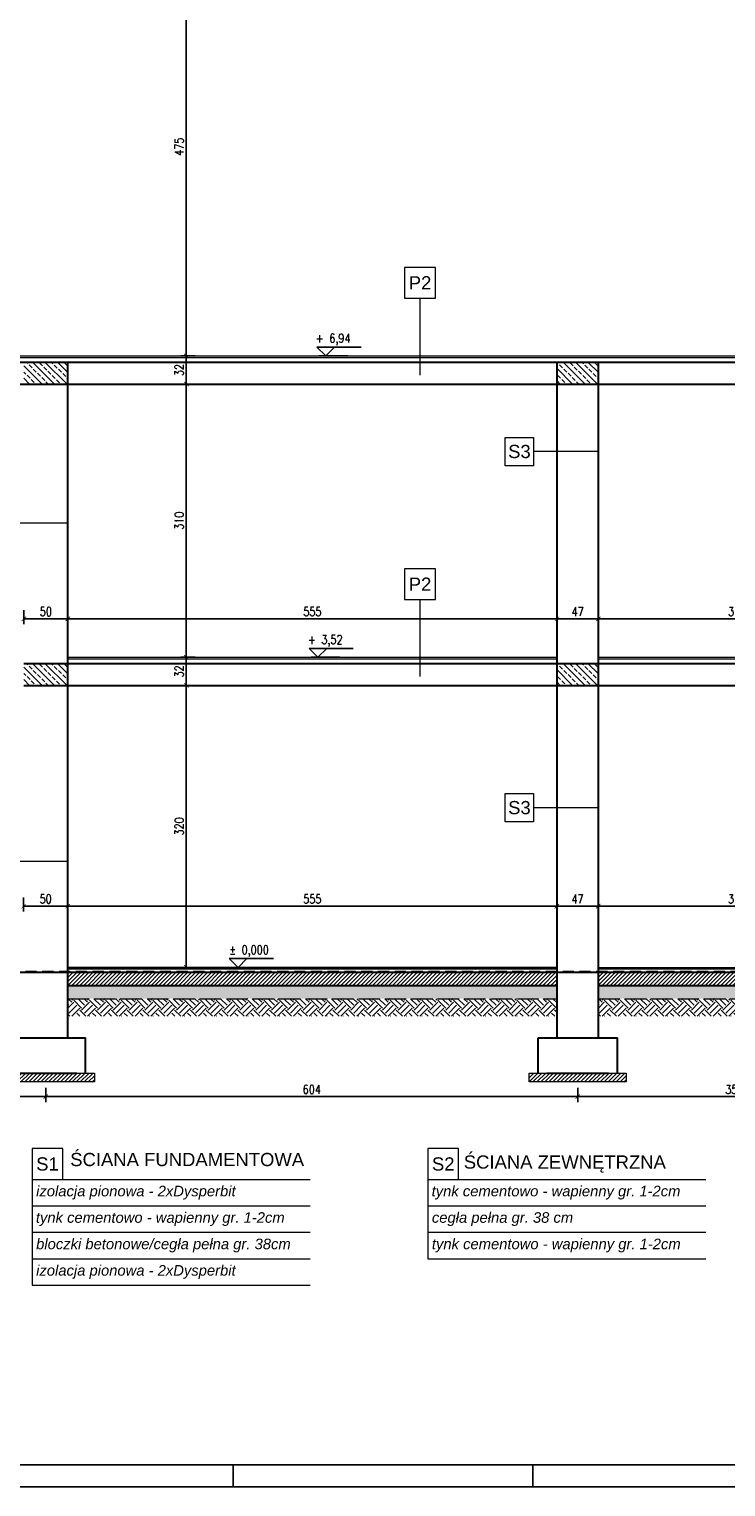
# Model space of a CAD drawing. Header units: millimetres. Extents: x 0 to 111311, y -48878 to -25280.
# Tile 14 of 161: x 71222 to 72013, y -43885 to -42230. Entities that reach past the tile are written whole.
import ezdxf
from ezdxf.enums import TextEntityAlignment as Align

# ---------------------------------------------------------------- set-up
doc = ezdxf.new("R2010")
doc.units = ezdxf.units.MM
for name, pattern in [('ACAD_ISO02W100', [15, 12, -3]), ('DASHED', [19.05, 12.7, -6.35]), ('DASHED2', [9.525, 6.35, -3.175])]:
    doc.linetypes.add(name, pattern=pattern)
doc.layers.get('Defpoints').update_dxf_attribs({"color": 30})
for name, color, linetype, lineweight in [('0.05', 74, 'Continuous', 5), ('J wymiary', 1, 'Continuous', 9), ('kreskowanie', 250, 'Continuous', 9), ('OPIS', 7, 'Continuous', 5), ('sciany', 252, 'Continuous', 30)]:
    doc.layers.add(name, color=color, linetype=linetype, lineweight=lineweight)
doc.layers.add('e-cad_cienkie', color=1, linetype='Continuous')
doc.layers.add('e-cad_opisy', color=7, linetype='Continuous')
doc.layers.add('HATCH', color=7, linetype='Continuous', lineweight=5, true_color=0x6e6e6e)
doc.styles.add('e-cad_1', font='simplex.shx', dxfattribs={"width": 0.8})
doc.styles.get("Standard").update_dxf_attribs({"font": 'arial.ttf'})
doc.dimstyles.new('e-cad_1_50_[cm]', dxfattribs={"dimscale": 5, "dimtxt": 2, "dimasz": 1, "dimexe": 1.25, "dimexo": 0.625, "dimtad": 1, "dimdec": 0, "dimrnd": 0.1, "dimzin": 1, "dimtxsty": 'e-cad_1', "dimblk": 'ARCHTICK', "dimcen": 2.5, "dimclrd": 7, "dimclre": 7, "dimclrt": 7, "dimadec": 0, "dimazin": 0, "dimtfac": 1, "dimtmove": 1, "dimatfit": 3, "dimldrblk": 'OBLIQUE', "dimfxl": 2, "dimfxlon": 1, "dimarcsym": 0})

# ---------------------------------------------------------------- blocks, each defined once
blk = doc.blocks.new('_ArchTick')
at = {"color": 0, "linetype": 'ByBlock', "const_width": 0.15}
blk.add_lwpolyline([(-0.5, -0.5), (0.5, 0.5)], dxfattribs=at)
blk = doc.blocks.new('*D1949')
at = {"layer": 'Defpoints', "color": 0, "ltscale": 2}
for p in [(71400.8, -42975.2), (71489.3, -42975.2), (71489.3, -43295.2)]:
    blk.add_point(p, dxfattribs=at)
at = {"layer": 'J wymiary', "color": 7, "lineweight": -2, "ltscale": 2}
for p, q in [((71410.8, -42975.2), (71394.5, -42975.2)), ((71400.8, -43295.2), (71400.8, -42975.2)), ((71410.8, -43295.2), (71394.5, -43295.2))]:
    blk.add_line(p, q, dxfattribs=at)
at = {"layer": 'J wymiary', "color": 7, "lineweight": -2, "ltscale": 2, "xscale": 5, "yscale": 5, "zscale": 5}
for p, rotation in [((71400.8, -42975.2), 90), ((71400.8, -43295.2), 270)]:
    blk.add_blockref('_ArchTick', p, dxfattribs=dict(at, rotation=rotation))
at = {"layer": 'J wymiary', "color": 7, "ltscale": 2, "insert": (71392.7, -43135.2), "char_height": 10, "attachment_point": 5, "rotation": 90, "style": 'e-cad_1'}
blk.add_mtext('320', dxfattribs=at)
blk = doc.blocks.new('_Oblique')
at = {"layer": 'kreskowanie', "color": 0, "lineweight": -2}
blk.add_line((-0.5, -0.5), (0.5, 0.5), dxfattribs=at)
blk = doc.blocks.new('*D1950')
at = {"layer": 'Defpoints', "color": 0, "ltscale": 2}
for p in [(71400.8, -42943.2), (71462.5, -42943.2), (71489.3, -42975.2)]:
    blk.add_point(p, dxfattribs=at)
at = {"layer": 'J wymiary', "color": 7, "lineweight": -2, "ltscale": 2}
for p, q in [((71410.8, -42943.2), (71394.5, -42943.2)), ((71400.8, -42975.2), (71400.8, -42943.2)), ((71410.8, -42975.2), (71394.5, -42975.2))]:
    blk.add_line(p, q, dxfattribs=at)
at = {"layer": 'J wymiary', "color": 7, "lineweight": -2, "ltscale": 2, "xscale": 5, "yscale": 5, "zscale": 5}
for p, rotation in [((71400.8, -42943.2), 90), ((71400.8, -42975.2), 270)]:
    blk.add_blockref('_ArchTick', p, dxfattribs=dict(at, rotation=rotation))
at = {"layer": 'J wymiary', "color": 7, "ltscale": 2, "insert": (71392.7, -42959.2), "char_height": 10, "attachment_point": 5, "rotation": 90, "style": 'e-cad_1'}
blk.add_mtext('32', dxfattribs=at)
blk = doc.blocks.new('*D1951')
at = {"layer": 'Defpoints', "color": 0, "ltscale": 2}
for p in [(71400.8, -42633.2), (71459.6, -42633.2), (71459.6, -42943.2)]:
    blk.add_point(p, dxfattribs=at)
at = {"layer": 'J wymiary', "color": 7, "lineweight": -2, "ltscale": 2}
for p, q in [((71410.8, -42633.2), (71394.5, -42633.2)), ((71400.8, -42943.2), (71400.8, -42633.2)), ((71410.8, -42943.2), (71394.5, -42943.2))]:
    blk.add_line(p, q, dxfattribs=at)
at = {"layer": 'J wymiary', "color": 7, "lineweight": -2, "ltscale": 2, "xscale": 5, "yscale": 5, "zscale": 5}
for p, rotation in [((71400.8, -42633.2), 90), ((71400.8, -42943.2), 270)]:
    blk.add_blockref('_ArchTick', p, dxfattribs=dict(at, rotation=rotation))
at = {"layer": 'J wymiary', "color": 7, "ltscale": 2, "insert": (71392.7, -42788.2), "char_height": 10, "attachment_point": 5, "rotation": 90, "style": 'e-cad_1'}
blk.add_mtext('310', dxfattribs=at)
blk = doc.blocks.new('*D1952')
at = {"layer": 'Defpoints', "color": 0, "ltscale": 2}
for p in [(71400.8, -42601.2), (71459.6, -42601.2), (71459.6, -42633.2)]:
    blk.add_point(p, dxfattribs=at)
at = {"layer": 'J wymiary', "color": 7, "lineweight": -2, "ltscale": 2}
for p, q in [((71410.8, -42601.2), (71394.5, -42601.2)), ((71400.8, -42633.2), (71400.8, -42601.2)), ((71410.8, -42633.2), (71394.5, -42633.2))]:
    blk.add_line(p, q, dxfattribs=at)
at = {"layer": 'J wymiary', "color": 7, "lineweight": -2, "ltscale": 2, "xscale": 5, "yscale": 5, "zscale": 5}
for p, rotation in [((71400.8, -42601.2), 90), ((71400.8, -42633.2), 270)]:
    blk.add_blockref('_ArchTick', p, dxfattribs=dict(at, rotation=rotation))
at = {"layer": 'J wymiary', "color": 7, "ltscale": 2, "insert": (71392.7, -42617.2), "char_height": 10, "attachment_point": 5, "rotation": 90, "style": 'e-cad_1'}
blk.add_mtext('32', dxfattribs=at)
blk = doc.blocks.new('*D1953')
at = {"layer": 'Defpoints', "color": 0, "ltscale": 2}
for p in [(71400.8, -42126.2), (71459.6, -42126.2), (71511.2, -42601.2)]:
    blk.add_point(p, dxfattribs=at)
at = {"layer": 'J wymiary', "color": 7, "lineweight": -2, "ltscale": 2}
for p, q in [((71410.8, -42126.2), (71394.5, -42126.2)), ((71400.8, -42601.2), (71400.8, -42126.2)), ((71410.8, -42601.2), (71394.5, -42601.2))]:
    blk.add_line(p, q, dxfattribs=at)
at = {"layer": 'J wymiary', "color": 7, "lineweight": -2, "ltscale": 2, "xscale": 5, "yscale": 5, "zscale": 5}
for p, rotation in [((71400.8, -42126.2), 90), ((71400.8, -42601.2), 270)]:
    blk.add_blockref('_ArchTick', p, dxfattribs=dict(at, rotation=rotation))
at = {"layer": 'J wymiary', "color": 7, "ltscale": 2, "insert": (71392.7, -42363.7), "char_height": 10, "attachment_point": 5, "rotation": 90, "style": 'e-cad_1'}
blk.add_mtext('475', dxfattribs=at)
blk = doc.blocks.new('e-cad_kota_3')
blk.add_line((-2, 2), (8, 2))
blk.add_lwpolyline([(-2, 2), (0, 0), (2, 2)])
at = {"style": 'e-cad_1', "width": 0.8}
blk.add_attdef('ZNAK', text='', height=2, dxfattribs=at).set_placement((-0.5, 3), align=Align.RIGHT)
blk.add_attdef('RZEDNA', (0.8, 3), '', height=2, dxfattribs=at)
blk = doc.blocks.new('*D1955')
at = {"layer": 'Defpoints', "color": 0, "ltscale": 2}
for p in [(70577.4, -43415.2), (71241.4, -43415.2), (71241.4, -43441.8)]:
    blk.add_point(p, dxfattribs=at)
at = {"layer": 'J wymiary', "color": 7, "lineweight": -2, "ltscale": 2}
for p, q in [((70577.4, -43431.8), (70577.4, -43448.1)), ((70577.4, -43441.8), (71241.4, -43441.8)), ((71241.4, -43431.8), (71241.4, -43448.1))]:
    blk.add_line(p, q, dxfattribs=at)
at = {"layer": 'J wymiary', "color": 7, "lineweight": -2, "ltscale": 2, "xscale": 5, "yscale": 5, "zscale": 5, "rotation": 180}
blk.add_blockref('_ArchTick', (70577.4, -43441.8), dxfattribs=at)
at = {"layer": 'J wymiary', "color": 7, "lineweight": -2, "ltscale": 2, "xscale": 5, "yscale": 5, "zscale": 5}
blk.add_blockref('_ArchTick', (71241.4, -43441.8), dxfattribs=at)
at = {"layer": 'J wymiary', "color": 7, "ltscale": 2, "insert": (70909.4, -43433.7), "char_height": 10, "attachment_point": 5, "style": 'e-cad_1'}
blk.add_mtext('664', dxfattribs=at)
blk = doc.blocks.new('*D1956')
at = {"layer": 'Defpoints', "color": 0, "ltscale": 2}
for p in [(71241.4, -43415.2), (71844.9, -43415.2), (71844.9, -43441.8)]:
    blk.add_point(p, dxfattribs=at)
at = {"layer": 'J wymiary', "color": 7, "lineweight": -2, "ltscale": 2}
for p, q in [((71241.4, -43431.8), (71241.4, -43448.1)), ((71241.4, -43441.8), (71844.9, -43441.8)), ((71844.9, -43431.8), (71844.9, -43448.1))]:
    blk.add_line(p, q, dxfattribs=at)
at = {"layer": 'J wymiary', "color": 7, "lineweight": -2, "ltscale": 2, "xscale": 5, "yscale": 5, "zscale": 5, "rotation": 180}
blk.add_blockref('_ArchTick', (71241.4, -43441.8), dxfattribs=at)
at = {"layer": 'J wymiary', "color": 7, "lineweight": -2, "ltscale": 2, "xscale": 5, "yscale": 5, "zscale": 5}
blk.add_blockref('_ArchTick', (71844.9, -43441.8), dxfattribs=at)
at = {"layer": 'J wymiary', "color": 7, "ltscale": 2, "insert": (71543.2, -43433.7), "char_height": 10, "attachment_point": 5, "style": 'e-cad_1'}
blk.add_mtext('604', dxfattribs=at)
blk = doc.blocks.new('*D1957')
at = {"layer": 'Defpoints', "color": 0, "ltscale": 2}
for p in [(71844.9, -43415.2), (72200.4, -43415.2), (72200.4, -43441.8)]:
    blk.add_point(p, dxfattribs=at)
at = {"layer": 'J wymiary', "color": 7, "lineweight": -2, "ltscale": 2}
for p, q in [((71844.9, -43431.8), (71844.9, -43448.1)), ((71844.9, -43441.8), (72200.4, -43441.8)), ((72200.4, -43431.8), (72200.4, -43448.1))]:
    blk.add_line(p, q, dxfattribs=at)
at = {"layer": 'J wymiary', "color": 7, "lineweight": -2, "ltscale": 2, "xscale": 5, "yscale": 5, "zscale": 5, "rotation": 180}
blk.add_blockref('_ArchTick', (71844.9, -43441.8), dxfattribs=at)
at = {"layer": 'J wymiary', "color": 7, "lineweight": -2, "ltscale": 2, "xscale": 5, "yscale": 5, "zscale": 5}
blk.add_blockref('_ArchTick', (72200.4, -43441.8), dxfattribs=at)
at = {"layer": 'J wymiary', "color": 7, "ltscale": 2, "insert": (72022.7, -43433.7), "char_height": 10, "attachment_point": 5, "style": 'e-cad_1'}
blk.add_mtext('356', dxfattribs=at)
blk = doc.blocks.new('A2_poziom')
at = {"ltscale": 0.8}
for p, q in [((278, 0), (278, 5)), ((346, 0), (346, 5))]:
    blk.add_line(p, q, dxfattribs=at)
for points in [[(0, 0), (0, 297), (25, 297), (25, 420), (594, 420), (594, 0)], [(30, 5), (589, 5), (589, 415), (30, 415)]]:
    blk.add_lwpolyline(points, close=True)
blk = doc.blocks.new('*D1974')
at = {"layer": 'Defpoints', "color": 0, "ltscale": 2}
for p in [(71266.4, -42880), (71216.4, -42880.9), (71266.4, -42899.6)]:
    blk.add_point(p, dxfattribs=at)
at = {"layer": 'J wymiary', "color": 7, "lineweight": -2, "ltscale": 2}
for p, q in [((71216.4, -42889.6), (71216.4, -42905.8)), ((71266.4, -42889.6), (71266.4, -42905.8)), ((71216.4, -42899.6), (71266.4, -42899.6))]:
    blk.add_line(p, q, dxfattribs=at)
at = {"layer": 'J wymiary', "color": 7, "lineweight": -2, "ltscale": 2, "xscale": 5, "yscale": 5, "zscale": 5, "rotation": 180}
blk.add_blockref('_ArchTick', (71216.4, -42899.6), dxfattribs=at)
at = {"layer": 'J wymiary', "color": 7, "lineweight": -2, "ltscale": 2, "xscale": 5, "yscale": 5, "zscale": 5}
blk.add_blockref('_ArchTick', (71266.4, -42899.6), dxfattribs=at)
at = {"layer": 'J wymiary', "color": 7, "ltscale": 2, "insert": (71241.4, -42891.4), "char_height": 10, "attachment_point": 5, "style": 'e-cad_1'}
blk.add_mtext('50', dxfattribs=at)
blk = doc.blocks.new('*D1975')
at = {"layer": 'Defpoints', "color": 0, "ltscale": 2}
for p in [(71266.4, -42880), (71821.4, -42881.9), (71821.4, -42899.6)]:
    blk.add_point(p, dxfattribs=at)
at = {"layer": 'J wymiary', "color": 7, "lineweight": -2, "ltscale": 2}
for p, q in [((71266.4, -42889.6), (71266.4, -42905.8)), ((71821.4, -42889.6), (71821.4, -42905.8)), ((71266.4, -42899.6), (71821.4, -42899.6))]:
    blk.add_line(p, q, dxfattribs=at)
at = {"layer": 'J wymiary', "color": 7, "lineweight": -2, "ltscale": 2, "xscale": 5, "yscale": 5, "zscale": 5, "rotation": 180}
blk.add_blockref('_ArchTick', (71266.4, -42899.6), dxfattribs=at)
at = {"layer": 'J wymiary', "color": 7, "lineweight": -2, "ltscale": 2, "xscale": 5, "yscale": 5, "zscale": 5}
blk.add_blockref('_ArchTick', (71821.4, -42899.6), dxfattribs=at)
at = {"layer": 'J wymiary', "color": 7, "ltscale": 2, "insert": (71543.9, -42891.4), "char_height": 10, "attachment_point": 5, "style": 'e-cad_1'}
blk.add_mtext('555', dxfattribs=at)
blk = doc.blocks.new('*D1976')
at = {"layer": 'Defpoints', "color": 0, "ltscale": 2}
for p in [(71868.4, -42880), (71821.4, -42881.9), (71868.4, -42899.6)]:
    blk.add_point(p, dxfattribs=at)
at = {"layer": 'J wymiary', "color": 7, "lineweight": -2, "ltscale": 2}
for p, q in [((71821.4, -42889.6), (71821.4, -42905.8)), ((71868.4, -42889.6), (71868.4, -42905.8)), ((71821.4, -42899.6), (71868.4, -42899.6))]:
    blk.add_line(p, q, dxfattribs=at)
at = {"layer": 'J wymiary', "color": 7, "lineweight": -2, "ltscale": 2, "xscale": 5, "yscale": 5, "zscale": 5, "rotation": 180}
blk.add_blockref('_ArchTick', (71821.4, -42899.6), dxfattribs=at)
at = {"layer": 'J wymiary', "color": 7, "lineweight": -2, "ltscale": 2, "xscale": 5, "yscale": 5, "zscale": 5}
blk.add_blockref('_ArchTick', (71868.4, -42899.6), dxfattribs=at)
at = {"layer": 'J wymiary', "color": 7, "ltscale": 2, "insert": (71844.9, -42891.4), "char_height": 10, "attachment_point": 5, "style": 'e-cad_1'}
blk.add_mtext('47', dxfattribs=at)
blk = doc.blocks.new('*D1977')
at = {"layer": 'Defpoints', "color": 0, "ltscale": 2}
for p in [(71868.4, -42880), (72183.4, -42884.8), (72183.4, -42899.6)]:
    blk.add_point(p, dxfattribs=at)
at = {"layer": 'J wymiary', "color": 7, "lineweight": -2, "ltscale": 2}
for p, q in [((71868.4, -42889.6), (71868.4, -42905.8)), ((72183.4, -42889.6), (72183.4, -42905.8)), ((71868.4, -42899.6), (72183.4, -42899.6))]:
    blk.add_line(p, q, dxfattribs=at)
at = {"layer": 'J wymiary', "color": 7, "lineweight": -2, "ltscale": 2, "xscale": 5, "yscale": 5, "zscale": 5, "rotation": 180}
blk.add_blockref('_ArchTick', (71868.4, -42899.6), dxfattribs=at)
at = {"layer": 'J wymiary', "color": 7, "lineweight": -2, "ltscale": 2, "xscale": 5, "yscale": 5, "zscale": 5}
blk.add_blockref('_ArchTick', (72183.4, -42899.6), dxfattribs=at)
at = {"layer": 'J wymiary', "color": 7, "ltscale": 2, "insert": (72025.9, -42891.4), "char_height": 10, "attachment_point": 5, "style": 'e-cad_1'}
blk.add_mtext('315', dxfattribs=at)
blk = doc.blocks.new('*D1983')
at = {"layer": 'Defpoints', "color": 0, "ltscale": 2}
for p in [(71216.2, -43201.3), (71266.2, -43200.4), (71266.2, -43225.7)]:
    blk.add_point(p, dxfattribs=at)
at = {"layer": 'J wymiary', "color": 7, "lineweight": -2, "ltscale": 2}
for p, q in [((71216.2, -43215.7), (71216.2, -43231.9)), ((71216.2, -43225.7), (71266.2, -43225.7)), ((71266.2, -43215.7), (71266.2, -43231.9))]:
    blk.add_line(p, q, dxfattribs=at)
at = {"layer": 'J wymiary', "color": 7, "lineweight": -2, "ltscale": 2, "xscale": 5, "yscale": 5, "zscale": 5, "rotation": 180}
blk.add_blockref('_ArchTick', (71216.2, -43225.7), dxfattribs=at)
at = {"layer": 'J wymiary', "color": 7, "lineweight": -2, "ltscale": 2, "xscale": 5, "yscale": 5, "zscale": 5}
blk.add_blockref('_ArchTick', (71266.2, -43225.7), dxfattribs=at)
at = {"layer": 'J wymiary', "color": 7, "ltscale": 2, "insert": (71241.2, -43217.5), "char_height": 10, "attachment_point": 5, "style": 'e-cad_1'}
blk.add_mtext('50', dxfattribs=at)
blk = doc.blocks.new('*D1984')
at = {"layer": 'Defpoints', "color": 0, "ltscale": 2}
for p in [(71266.2, -43200.4), (71821.2, -43202.3), (71821.2, -43225.7)]:
    blk.add_point(p, dxfattribs=at)
at = {"layer": 'J wymiary', "color": 7, "lineweight": -2, "ltscale": 2}
for p, q in [((71266.2, -43215.7), (71266.2, -43231.9)), ((71266.2, -43225.7), (71821.2, -43225.7)), ((71821.2, -43215.7), (71821.2, -43231.9))]:
    blk.add_line(p, q, dxfattribs=at)
at = {"layer": 'J wymiary', "color": 7, "lineweight": -2, "ltscale": 2, "xscale": 5, "yscale": 5, "zscale": 5, "rotation": 180}
blk.add_blockref('_ArchTick', (71266.2, -43225.7), dxfattribs=at)
at = {"layer": 'J wymiary', "color": 7, "lineweight": -2, "ltscale": 2, "xscale": 5, "yscale": 5, "zscale": 5}
blk.add_blockref('_ArchTick', (71821.2, -43225.7), dxfattribs=at)
at = {"layer": 'J wymiary', "color": 7, "ltscale": 2, "insert": (71543.7, -43217.5), "char_height": 10, "attachment_point": 5, "style": 'e-cad_1'}
blk.add_mtext('555', dxfattribs=at)
blk = doc.blocks.new('*D1985')
at = {"layer": 'Defpoints', "color": 0, "ltscale": 2}
for p in [(71821.2, -43202.3), (71868.2, -43200.4), (71868.2, -43225.7)]:
    blk.add_point(p, dxfattribs=at)
at = {"layer": 'J wymiary', "color": 7, "lineweight": -2, "ltscale": 2}
for p, q in [((71821.2, -43215.7), (71821.2, -43231.9)), ((71821.2, -43225.7), (71868.2, -43225.7)), ((71868.2, -43215.7), (71868.2, -43231.9))]:
    blk.add_line(p, q, dxfattribs=at)
at = {"layer": 'J wymiary', "color": 7, "lineweight": -2, "ltscale": 2, "xscale": 5, "yscale": 5, "zscale": 5, "rotation": 180}
blk.add_blockref('_ArchTick', (71821.2, -43225.7), dxfattribs=at)
at = {"layer": 'J wymiary', "color": 7, "lineweight": -2, "ltscale": 2, "xscale": 5, "yscale": 5, "zscale": 5}
blk.add_blockref('_ArchTick', (71868.2, -43225.7), dxfattribs=at)
at = {"layer": 'J wymiary', "color": 7, "ltscale": 2, "insert": (71844.7, -43217.5), "char_height": 10, "attachment_point": 5, "style": 'e-cad_1'}
blk.add_mtext('47', dxfattribs=at)
blk = doc.blocks.new('*D1986')
at = {"layer": 'Defpoints', "color": 0, "ltscale": 2}
for p in [(71868.2, -43200.4), (72183.2, -43205.2), (72183.2, -43225.7)]:
    blk.add_point(p, dxfattribs=at)
at = {"layer": 'J wymiary', "color": 7, "lineweight": -2, "ltscale": 2}
for p, q in [((71868.2, -43215.7), (71868.2, -43231.9)), ((71868.2, -43225.7), (72183.2, -43225.7)), ((72183.2, -43215.7), (72183.2, -43231.9))]:
    blk.add_line(p, q, dxfattribs=at)
at = {"layer": 'J wymiary', "color": 7, "lineweight": -2, "ltscale": 2, "xscale": 5, "yscale": 5, "zscale": 5, "rotation": 180}
blk.add_blockref('_ArchTick', (71868.2, -43225.7), dxfattribs=at)
at = {"layer": 'J wymiary', "color": 7, "lineweight": -2, "ltscale": 2, "xscale": 5, "yscale": 5, "zscale": 5}
blk.add_blockref('_ArchTick', (72183.2, -43225.7), dxfattribs=at)
at = {"layer": 'J wymiary', "color": 7, "ltscale": 2, "insert": (72025.7, -43217.5), "char_height": 10, "attachment_point": 5, "style": 'e-cad_1'}
blk.add_mtext('315', dxfattribs=at)

msp = doc.modelspace()

# ---------------------------------------------------------------- hatches: boundary and pattern name
at = {"layer": 'HATCH'}
h = msp.add_hatch(dxfattribs=at)
h.set_pattern_fill('ANSI31', color=256, style=0)
h.set_pattern_definition([(45, (-3504.2702, -8042.3337), (-2.24506403, 2.24506403), [])])
h.paths.add_polyline_path([(71266.444, -43315.678), (71821.444, -43315.678), (71821.444, -43300.678), (71266.444, -43300.678)])
h.paths.add_polyline_path([(71868.444, -43315.678), (72183.444, -43315.678), (72183.444, -43300.678), (71868.444, -43300.678)])
h = msp.add_hatch(dxfattribs=at)
h.set_pattern_fill('AR-SAND', color=256, scale=0.15, angle=180)
h.set_pattern_definition([(217.5, (-3504.27, -8042.334), (0.2400047, -7.34119856), [0, -5.7912, 0, -6.477, 0, -6.19125]), (187.5, (-3504.27, -8042.334), (-6.7428492, -10.7523765), [0, -3.1242, 0, -5.2197, 0, -2.00025]), (147.5, (-3499.584, -8042.334), (-11.86488555, -0.02155777), [0, -1.905, 0, -6.858, 0, -8.9535]), (137.5, (-3499.584, -8042.334), (-11.4533468, -3.3439398), [0, -0.9525, 0, -4.4958, 0, -5.1435])])
h.paths.add_polyline_path([(71266.444, -43330.678), (71821.444, -43330.678), (71821.444, -43315.678), (71266.444, -43315.678)])
h.paths.add_polyline_path([(71868.444, -43330.678), (72183.444, -43330.678), (72183.444, -43315.678), (71868.444, -43315.678)])
at = {"layer": 'HATCH', "linetype": 'DASHED2'}
h = msp.add_hatch(dxfattribs=at)
h.set_pattern_fill('ANSI31', color=256)
h.set_pattern_definition([(45, (1944.5142, -8042.3337), (-2.24506403, 2.24506403), [])])
h.paths.add_polyline_path([(71186.444, -43415.178), (71186.444, -43425.178), (71296.444, -43425.178), (71296.444, -43415.178), (71266.444, -43415.178), (71196.444, -43415.178)])
h = msp.add_hatch(dxfattribs=at)
h.set_pattern_fill('ANSI31', color=256)
h.set_pattern_definition([(45, (2548.0142, -8042.3337), (-2.24506403, 2.24506403), [])])
h.paths.add_polyline_path([(71789.944, -43415.178), (71789.944, -43425.178), (71899.944, -43425.178), (71899.944, -43415.178), (71869.944, -43415.178), (71799.944, -43415.178)])
at = {"layer": 'kreskowanie'}
h = msp.add_hatch(dxfattribs=at)
h.set_pattern_fill('EARTH', color=256, scale=2, angle=135, style=0)
h.set_pattern_definition([(135, (-2834.27, -8042.334), (-17.9605122, 2e-15), [12.7, -12.7]), (135, (-2837.638, -8045.701), (-17.9605122, 2e-15), [12.7, -12.7]), (135, (-2841.005, -8049.069), (-17.9605122, 2e-15), [12.7, -12.7]), (225, (-2843.25, -8049.069), (-4e-15, -17.9605122), [12.7, -12.7]), (225, (-2846.618, -8045.701), (-4e-15, -17.9605122), [12.7, -12.7]), (225, (-2849.986, -8042.334), (-4e-15, -17.9605122), [12.7, -12.7])])
h.paths.add_polyline_path([(71821.444, -43330.678), (71266.444, -43330.678), (71266.444, -43340.678), (71266.444, -43340.678), (71266.444, -43350.678), (71821.444, -43350.678)])
h = msp.add_hatch(dxfattribs=at)
h.set_pattern_fill('EARTH', color=256, scale=2, angle=135, style=0)
h.set_pattern_definition([(135, (-2232.27, -8042.334), (-17.9605122, 2e-15), [12.7, -12.7]), (135, (-2235.638, -8045.701), (-17.9605122, 2e-15), [12.7, -12.7]), (135, (-2239.005, -8049.069), (-17.9605122, 2e-15), [12.7, -12.7]), (225, (-2241.25, -8049.069), (-4e-15, -17.9605122), [12.7, -12.7]), (225, (-2244.618, -8045.701), (-4e-15, -17.9605122), [12.7, -12.7]), (225, (-2247.986, -8042.334), (-4e-15, -17.9605122), [12.7, -12.7])])
h.paths.add_polyline_path([(72183.444, -43330.678), (71868.444, -43330.678), (71868.444, -43340.678), (71868.444, -43340.678), (71868.444, -43350.678), (72183.444, -43350.678)])
at = {"layer": 'OPIS'}
h = msp.add_hatch(dxfattribs=at)
h.set_pattern_fill('JIS_STN_2.5', color=256, scale=4, angle=90, style=0)
h.set_pattern_definition([(135, (-2859.27, -7894.334), (-7.0710678, -7.0710678), []), (135, (-2859.27, -7887.274), (-7.0710678, -7.0710678), [4.8, -2])])
h.paths.add_polyline_path([(71241.444, -42633.178), (71266.444, -42633.178), (71266.444, -42608.178), (71216.444, -42608.178), (71216.444, -42610.765), (71216.444, -42618.545), (71216.444, -42632.178), (71216.444, -42633.178)])
h = msp.add_hatch(dxfattribs=at)
h.set_pattern_fill('JIS_STN_2.5', color=256, scale=4, angle=90, style=0)
h.set_pattern_definition([(135, (-2257.27, -7894.334), (-7.0710678, -7.0710678), []), (135, (-2257.27, -7887.274), (-7.0710678, -7.0710678), [4.8, -2])])
h.paths.add_polyline_path([(71843.444, -42633.178), (71868.444, -42633.178), (71868.444, -42608.178), (71821.444, -42608.178), (71821.444, -42610.765), (71821.444, -42618.545), (71821.444, -42632.178), (71821.444, -42633.178)])
h = msp.add_hatch(dxfattribs=at)
h.set_pattern_fill('JIS_STN_2.5', color=256, scale=4, angle=90, style=0)
h.set_pattern_definition([(135, (-2859.27, -8236.334), (-7.0710678, -7.0710678), []), (135, (-2859.27, -8229.274), (-7.0710678, -7.0710678), [4.8, -2])])
h.paths.add_polyline_path([(71241.444, -42975.178), (71266.444, -42975.178), (71266.444, -42950.178), (71216.444, -42950.178), (71216.444, -42952.765), (71216.444, -42960.545), (71216.444, -42974.178), (71216.444, -42975.178)])
h = msp.add_hatch(dxfattribs=at)
h.set_pattern_fill('JIS_STN_2.5', color=256, scale=4, angle=90, style=0)
h.set_pattern_definition([(135, (-2257.27, -8236.334), (-7.0710678, -7.0710678), []), (135, (-2257.27, -8229.274), (-7.0710678, -7.0710678), [4.8, -2])])
h.paths.add_polyline_path([(71843.444, -42975.178), (71868.444, -42975.178), (71868.444, -42950.178), (71821.444, -42950.178), (71821.444, -42952.765), (71821.444, -42960.545), (71821.444, -42974.178), (71821.444, -42975.178)])

# ---------------------------------------------------------------- linework, layer by layer
at = {"layer": '0.05', "linetype": 'ACAD_ISO02W100', "ltscale": 2}
for p, q in [((71266.444, -43330.678), (71821.444, -43330.678)), ((71868.444, -43330.678), (72183.444, -43330.678))]:
    msp.add_line(p, q, dxfattribs=at)
at = {"layer": 'e-cad_cienkie', "ltscale": 2}
for p, q in [((71551.564, -42601.178), (71584.064, -42601.178)), ((71542.588, -42943.178), (71575.088, -42943.178)), ((71266.444, -43295.178), (71821.444, -43295.178)), ((71452.093, -43295.178), (71484.593, -43295.178))]:
    msp.add_line(p, q, dxfattribs=at)
at = {"layer": 'J wymiary', "ltscale": 2}
msp.add_line((71266.444, -43295.178), (71821.444, -43295.178), dxfattribs=at)
at = {"layer": 'OPIS', "ltscale": 50}
for p, q in [((71666.032, -42623.178), (71666.032, -42535.771, 0)), ((71868.444, -42709.799), (71794.771, -42709.799)), ((71266.444, -42791.028), (71192.771, -42791.028)), ((71666.032, -42965.178), (71666.032, -42877.771, 0)), ((71868.444, -43113.949), (71794.771, -43113.949)), ((71266.444, -43175.178), (71192.771, -43175.178)), ((71225.73, -43500.848, 0), (71225.73, -43655.848, 0)), ((71674.804, -43500.848, 0), (71674.804, -43625.848, 0)), ((71225.73, -43535.848, 0), (71541.247, -43535.848, 0)), ((71674.804, -43535.848, 0), (71990.321, -43535.848, 0)), ((71225.73, -43565.848, 0), (71541.247, -43565.848, 0)), ((71674.804, -43565.848, 0), (71990.321, -43565.848, 0)), ((71225.73, -43595.848, 0), (71541.247, -43595.848, 0)), ((71674.804, -43595.848, 0), (71990.321, -43595.848, 0)), ((71225.73, -43625.848, 0), (71541.247, -43625.848, 0)), ((71674.804, -43625.848, 0), (71990.321, -43625.848, 0)), ((71225.73, -43655.848, 0), (71541.247, -43655.848, 0))]:
    msp.add_line(p, q, dxfattribs=at)
at = {"layer": 'OPIS'}
for p, q in [((70596.444, -42601.178), (72183.444, -42601.178)), ((70596.444, -42603.178), (72183.444, -42603.178)), ((71266.444, -42943.178), (71821.444, -42943.178)), ((71266.444, -42945.178), (71821.444, -42945.178)), ((71868.444, -42943.178), (72183.444, -42943.178)), ((71868.444, -42945.178), (72183.444, -42945.178)), ((70596.444, -43300.678), (72183.444, -43300.678)), ((71266.444, -43295.178), (71821.444, -43295.178)), ((71266.444, -43296.678), (71821.444, -43296.678)), ((71868.444, -43295.178), (72183.444, -43295.178)), ((71868.444, -43296.678), (72183.444, -43296.678))]:
    msp.add_line(p, q, dxfattribs=at)
at = {"layer": 'OPIS', "linetype": 'DASHED', "lineweight": 30}
msp.add_line((72183.444, -43300.178), (70596.444, -43300.178), dxfattribs=at)
at = {"layer": 'OPIS', "ltscale": 50, "elevation": 0}
for points in [[(71648.532, -42535.771), (71683.532, -42535.771), (71683.532, -42500.771), (71648.532, -42500.771)], [(71648.532, -42877.771), (71683.532, -42877.771), (71683.532, -42842.771), (71648.532, -42842.771)], [(71225.73, -43535.848), (71260.73, -43535.848), (71260.73, -43500.848), (71225.73, -43500.848)], [(71674.804, -43535.848), (71709.804, -43535.848), (71709.804, -43500.848), (71674.804, -43500.848)]]:
    msp.add_lwpolyline(points, close=True, dxfattribs=at)
at = {"layer": 'OPIS', "ltscale": 50}
for points in [[(71762.771, -42693.799), (71794.771, -42693.799), (71794.771, -42725.799), (71762.771, -42725.799)], [(71762.771, -43097.949), (71794.771, -43097.949), (71794.771, -43129.949), (71762.771, -43129.949)]]:
    msp.add_lwpolyline(points, close=True, dxfattribs=at)
at = {"layer": 'OPIS', "ltscale": 4}
for points in [[(71186.444, -43415.178), (71296.444, -43415.178), (71296.444, -43425.178), (71186.444, -43425.178)], [(71789.944, -43415.178), (71899.944, -43415.178), (71899.944, -43425.178), (71789.944, -43425.178)]]:
    msp.add_lwpolyline(points, close=True, dxfattribs=at)
at = {"layer": 'sciany'}
for p, q in [((70571.444, -42608.178), (72208.444, -42608.178)), ((71266.444, -42633.178), (71266.444, -42608.178)), ((71821.444, -43375.178), (71821.444, -42608.178)), ((71868.444, -43375.178), (71868.444, -42608.178)), ((71868.444, -42633.178), (71868.444, -42608.178)), ((70596.444, -42633.178), (72183.444, -42633.178)), ((71216.444, -42633.178), (71266.444, -42633.178)), ((71266.444, -43375.178), (71266.444, -42633.178)), ((71821.444, -42633.178), (71868.444, -42633.178)), ((71266.444, -42965.178), (71266.444, -42940.178)), ((71216.444, -42950.178), (71868.444, -42950.178)), ((71868.444, -42950.178), (72208.444, -42950.178)), ((71868.444, -42975.178), (71868.444, -42950.178)), ((71216.444, -42975.178), (71266.444, -42975.178)), ((71266.444, -42975.178), (71821.444, -42975.178)), ((71821.444, -42975.178), (71868.444, -42975.178)), ((71868.444, -42975.178), (72183.444, -42975.178)), ((70596.444, -43300.678), (72183.444, -43300.678)), ((71266.444, -43315.678), (71821.444, -43315.678)), ((71868.444, -43315.678), (72183.444, -43315.678)), ((71196.444, -43375.178), (71286.444, -43375.178)), ((71286.444, -43415.178), (71286.444, -43375.178)), ((71799.944, -43375.178), (71889.944, -43375.178)), ((71799.944, -43415.178), (71799.944, -43375.178)), ((71889.944, -43415.178), (71889.944, -43375.178)), ((71206.444, -43415.178), (71276.444, -43415.178)), ((71809.944, -43415.178), (71879.944, -43415.178))]:
    msp.add_line(p, q, dxfattribs=at)

# ---------------------------------------------------------------- block references
at = {"layer": 'e-cad_opisy', "ltscale": 2, "xscale": 5, "yscale": 5, "zscale": 5}
msp.add_blockref('A2_poziom', (70064.078, -43884.707), dxfattribs=at)
for p, values in [((71559.064, -42601.178), {'RZEDNA': '6,94', 'ZNAK': '+'}), ((71550.088, -42943.178), {'RZEDNA': '3,52', 'ZNAK': '+'}), ((71459.593, -43295.178), {'RZEDNA': '0,000', 'ZNAK': '%%p'})]:
    msp.add_blockref('e-cad_kota_3', p, dxfattribs=at).add_auto_attribs(values)

# ---------------------------------------------------------------- texts
at = {"layer": 'OPIS', "linetype": 'Continuous', "char_height": 15, "width": 21.21108, "attachment_point": 5}
for insert in [(71666.032, -42518.271, 0), (71666.032, -42860.271, 0)]:
    msp.add_mtext('{\\A1;P2}', dxfattribs=dict(at, insert=insert))
at = {"layer": 'OPIS', "ltscale": 50, "char_height": 15}
for s, insert, width, attachment_point in [('{S3}', (71778.771, -42709.799), 32, 5), ('{S3}', (71778.771, -43113.949), 32, 5), ('\\A1; ŚCIANA FUNDAMENTOWA', (71263.237, -43513.334, 0), 335.5807, 4), ('\\A1; ŚCIANA ZEWNĘTRZNA', (71709.804, -43518.348, 0), 335.5807, 4), ('\\A1;{\\fArial|b0|i0|c238|p34;S1}', (71243.23, -43518.348, 0), 21.21108, 5), ('{\\A1;S2}', (71692.304, -43518.348, 0), 21.21108, 5)]:
    msp.add_mtext(s, dxfattribs=dict(at, insert=insert, width=width, attachment_point=attachment_point))
at = {"layer": 'OPIS', "char_height": 12, "attachment_point": 4}
for s, insert, width in [('\\pxsm1.5,ql;{\\fArial|b0|i1|c238|p34; izolacja pionowa - 2xDysperbit}', (71225.73, -43550.848, 0), 390.79935), ('\\pxsm1.5,ql;{\\fArial|b0|i1|c238|p34; tynk cementowo - wapienny gr. 1-2cm}', (71674.52, -43550.84, 0), 1175.57534), ('\\pxsm1.5,ql;{\\fArial|b0|i1|c238|p34; tynk cementowo - wapienny gr. 1-2cm}', (71225.447, -43580.84, 0), 1175.57534), ('\\pxsm1.5,ql;{\\fArial|b0|i1|c238|p34; cegła pełna gr. 38 cm}', (71674.804, -43580.848, 0), 390.79935), ('\\pxsm1.5,ql;{\\fArial|b0|i1|c238|p34; bloczki betonowe/cegła pełna gr. 38cm}', (71225.73, -43610.848, 0), 390.79935), ('\\pxsm1.5,ql;{\\fArial|b0|i1|c238|p34; tynk cementowo - wapienny gr. 1-2cm}', (71674.804, -43610.848, 0), 1175.57534), ('\\pxsm1.5,ql;{\\fArial|b0|i1|c238|p34; izolacja pionowa - 2xDysperbit}', (71225.73, -43640.848, 0), 390.79935)]:
    msp.add_mtext(s, dxfattribs=dict(at, insert=insert, width=width))

# ---------------------------------------------------------------- dimensions: what is measured, and where the dimension line sits
at = {"layer": 'J wymiary', "ltscale": 2}
for base, p1, p2, picture, middle in [((71400.793, -42126.178), (71511.243, -42601.178), (71459.593, -42126.178), '*D1953', (71392.668, -42363.678)), ((71400.793, -42601.178), (71459.593, -42633.178), (71459.593, -42601.178), '*D1952', (71392.668, -42617.178)), ((71400.793, -42943.178), (71489.294, -42975.178), (71462.514, -42943.178), '*D1950', (71392.668, -42959.178))]:
    dim = msp.add_linear_dim(base=base, p1=p1, p2=p2, angle=90, dimstyle='e-cad_1_50_[cm]', override={"dimtmove": 1}, dxfattribs=at)
    dim.commit()
    dim.dimension.update_dxf_attribs({"geometry": picture, "text_midpoint": middle})
for base, p1, p2, picture, middle in [((71400.793, -42633.178), (71459.593, -42943.178), (71459.593, -42633.178), '*D1951', (71392.668, -42788.178)), ((71400.793, -42975.178), (71489.294, -43295.178), (71489.294, -42975.178), '*D1949', (71392.668, -43135.178))]:
    dim = msp.add_linear_dim(base=base, p1=p1, p2=p2, angle=90, dimstyle='e-cad_1_50_[cm]', dxfattribs=at)
    dim.commit()
    dim.dimension.update_dxf_attribs({"geometry": picture, "text_midpoint": middle})
for base, p1, p2, picture, middle in [((71266.444, -42899.573), (71216.444, -42880.944), (71266.444, -42879.971), '*D1974', (71241.444, -42891.448)), ((71821.444, -42899.573), (71266.444, -42879.971), (71821.444, -42881.916), '*D1975', (71543.944, -42891.448)), ((71868.444, -42899.573), (71821.444, -42881.916), (71868.444, -42879.971), '*D1976', (71844.944, -42891.448)), ((72183.444, -42899.573), (71868.444, -42879.971), (72183.444, -42884.833), '*D1977', (72025.944, -42891.448)), ((71266.151, -43225.654), (71216.151, -43201.347), (71266.151, -43200.374), '*D1983', (71241.151, -43217.529)), ((71821.151, -43225.654), (71266.151, -43200.374), (71821.151, -43202.319), '*D1984', (71543.651, -43217.529)), ((71868.151, -43225.654), (71821.151, -43202.319), (71868.151, -43200.374), '*D1985', (71844.651, -43217.529)), ((72183.151, -43225.654), (71868.151, -43200.374), (72183.151, -43205.236), '*D1986', (72025.651, -43217.529)), ((71844.943899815, -43441.800580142), (71241.443899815, -43415.178151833), (71844.943899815, -43415.178151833), '*D1956', (71543.193899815, -43433.675580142)), ((72200.443899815, -43441.800580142), (71844.943899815, -43415.178151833), (72200.443899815, -43415.178151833), '*D1957', (72022.693899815, -43433.675580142))]:
    dim = msp.add_linear_dim(base=base, p1=p1, p2=p2, dimstyle='e-cad_1_50_[cm]', override={"dimtmove": 1}, dxfattribs=at)
    dim.commit()
    dim.dimension.update_dxf_attribs({"geometry": picture, "text_midpoint": middle})
dim = msp.add_linear_dim(base=(71241.444, -43441.801), p1=(70577.444, -43415.178), p2=(71241.444, -43415.178), dimstyle='e-cad_1_50_[cm]', dxfattribs=at)
dim.commit()
dim.dimension.update_dxf_attribs({"geometry": '*D1955', "text_midpoint": (70909.444, -43433.676)})

doc.saveas('drawing.dxf')
